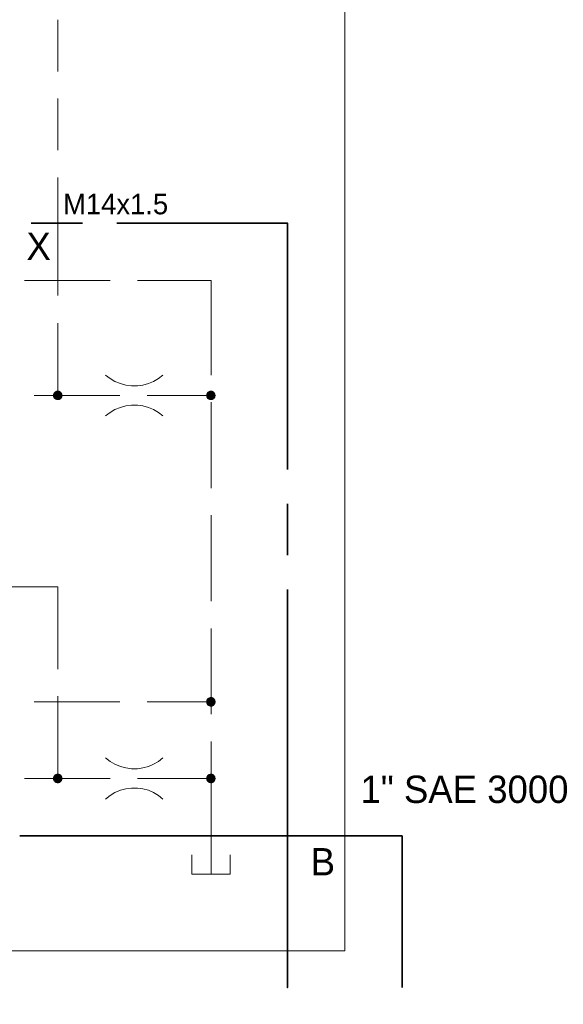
# Model space of a CAD drawing. Header units: millimetres. Extents: x 0 to 138, y 0 to 47.
# Tile 44 of 165: x 33.76 to 35.01, y 6.57 to 8.84. Entities that reach past the tile are written whole.
import ezdxf

# ---------------------------------------------------------------- set-up
doc = ezdxf.new("R2010")
doc.units = ezdxf.units.MM
for name, color, linetype in [('PDF_Geomertry', 7, 'Continuous'), ('PDF_Solid Fills', 7, 'Continuous'), ('PDF_Text', 7, 'Continuous')]:
    doc.layers.add(name, color=color, linetype=linetype)
doc.styles.add('PDF Arial', font='txt')

msp = doc.modelspace()

# ---------------------------------------------------------------- hatches: boundary and pattern name
at = {"layer": 'PDF_Solid Fills', "transparency": 33554559}
for points in [[(33.8465, 7.9729), (33.8354, 7.9762), (33.8363, 7.9771)], [(33.8465, 7.9729), (33.8354, 7.9762), (33.8363, 7.9771)], [(33.8465, 7.9729), (33.8354, 7.9743), (33.8354, 7.9762)], [(33.8465, 7.9729), (33.8354, 7.9743), (33.8354, 7.9762)], [(33.8465, 7.9729), (33.8354, 7.9729), (33.8354, 7.9743)], [(33.8465, 7.9729), (33.8354, 7.9729), (33.8354, 7.9743)], [(33.8465, 7.9729), (33.8354, 7.9715), (33.8354, 7.9729)], [(33.8465, 7.9729), (33.8354, 7.9701), (33.8354, 7.9715)], [(33.8465, 7.9729), (33.8363, 7.9688), (33.8354, 7.9701)], [(33.8465, 7.9729), (33.8354, 7.9715), (33.8354, 7.9729)], [(33.8465, 7.9729), (33.8354, 7.9701), (33.8354, 7.9715)], [(33.8465, 7.9729), (33.8363, 7.9688), (33.8354, 7.9701)], [(33.8465, 7.9729), (33.8363, 7.9771), (33.8368, 7.9785)], [(33.8465, 7.9729), (33.8363, 7.9771), (33.8368, 7.9785)], [(33.8465, 7.9729), (33.8368, 7.9674), (33.8363, 7.9688)], [(33.8465, 7.9729), (33.8368, 7.9674), (33.8363, 7.9688)], [(33.8465, 7.9729), (33.8368, 7.9785), (33.8376, 7.9799)], [(33.8465, 7.9729), (33.8368, 7.9785), (33.8376, 7.9799)], [(33.8465, 7.9729), (33.8376, 7.9665), (33.8368, 7.9674)], [(33.8465, 7.9729), (33.8376, 7.9665), (33.8368, 7.9674)], [(33.8465, 7.9729), (33.8376, 7.9799), (33.839, 7.9813)], [(33.8465, 7.9729), (33.8376, 7.9799), (33.839, 7.9813)], [(33.8465, 7.9729), (33.839, 7.9651), (33.8376, 7.9665)], [(33.8465, 7.9729), (33.839, 7.9651), (33.8376, 7.9665)], [(33.8465, 7.9729), (33.839, 7.9813), (33.8396, 7.9818)], [(33.8465, 7.9729), (33.839, 7.9813), (33.8396, 7.9818)], [(33.8465, 7.9729), (33.8396, 7.9646), (33.839, 7.9651)], [(33.8465, 7.9729), (33.8396, 7.9646), (33.839, 7.9651)], [(33.8465, 7.9729), (33.8396, 7.9818), (33.841, 7.9826)], [(33.8465, 7.9729), (33.8396, 7.9818), (33.841, 7.9826)], [(33.8465, 7.9729), (33.841, 7.9638), (33.8396, 7.9646)], [(33.8465, 7.9729), (33.841, 7.9638), (33.8396, 7.9646)], [(33.8465, 7.9729), (33.841, 7.9826), (33.8424, 7.9832)], [(33.8465, 7.9729), (33.841, 7.9826), (33.8424, 7.9832)], [(33.8465, 7.9729), (33.8424, 7.9632), (33.841, 7.9638)], [(33.8465, 7.9729), (33.8424, 7.9632), (33.841, 7.9638)], [(33.8465, 7.9729), (33.8424, 7.9832), (33.8438, 7.984)], [(33.8465, 7.9729), (33.8424, 7.9832), (33.8438, 7.984)], [(33.8465, 7.9729), (33.8438, 7.9624), (33.8424, 7.9632)], [(33.8465, 7.9729), (33.8438, 7.9624), (33.8424, 7.9632)], [(33.8465, 7.9729), (33.8438, 7.984), (33.8451, 7.984)], [(33.8465, 7.9729), (33.8438, 7.984), (33.8451, 7.984)], [(33.8465, 7.9729), (33.8451, 7.9624), (33.8438, 7.9624)], [(33.8465, 7.9729), (33.8451, 7.9624), (33.8438, 7.9624)], [(33.8465, 7.9729), (33.8451, 7.984), (33.8465, 7.984)], [(33.8465, 7.9729), (33.8451, 7.984), (33.8465, 7.984)], [(33.8465, 7.9729), (33.8465, 7.9624), (33.8451, 7.9624)], [(33.8465, 7.9729), (33.8465, 7.9624), (33.8451, 7.9624)], [(33.8465, 7.9729), (33.8493, 7.984), (33.8507, 7.9832)], [(33.8465, 7.9729), (33.8479, 7.984), (33.8493, 7.984)], [(33.8465, 7.9729), (33.8465, 7.984), (33.8479, 7.984)], [(33.8465, 7.9729), (33.8493, 7.984), (33.8507, 7.9832)], [(33.8465, 7.9729), (33.8479, 7.984), (33.8493, 7.984)], [(33.8465, 7.9729), (33.8465, 7.984), (33.8479, 7.984)], [(33.8465, 7.9729), (33.8507, 7.9832), (33.8521, 7.9826)], [(33.8465, 7.9729), (33.8507, 7.9832), (33.8521, 7.9826)], [(33.8465, 7.9729), (33.8521, 7.9826), (33.8529, 7.9818)], [(33.8465, 7.9729), (33.8521, 7.9826), (33.8529, 7.9818)], [(33.8465, 7.9729), (33.8529, 7.9818), (33.8543, 7.9813)], [(33.8465, 7.9729), (33.8529, 7.9818), (33.8543, 7.9813)], [(33.8465, 7.9729), (33.8543, 7.9813), (33.8549, 7.9799)], [(33.8465, 7.9729), (33.8543, 7.9813), (33.8549, 7.9799)], [(33.8465, 7.9729), (33.8549, 7.9799), (33.8557, 7.9785)], [(33.8465, 7.9729), (33.8549, 7.9799), (33.8557, 7.9785)], [(33.8465, 7.9729), (33.8557, 7.9785), (33.8563, 7.9771)], [(33.8465, 7.9729), (33.8557, 7.9785), (33.8563, 7.9771)], [(33.8465, 7.9729), (33.8563, 7.9771), (33.8571, 7.9762)], [(33.8465, 7.9729), (33.8563, 7.9771), (33.8571, 7.9762)], [(33.8465, 7.9729), (33.8571, 7.9762), (33.8571, 7.9743)], [(33.8465, 7.9729), (33.8571, 7.9762), (33.8571, 7.9743)], [(33.8465, 7.9729), (33.8571, 7.9743), (33.8576, 7.9729)], [(33.8465, 7.9729), (33.8571, 7.9743), (33.8576, 7.9729)], [(33.8465, 7.9729), (33.8479, 7.9624), (33.8465, 7.9624)], [(33.8465, 7.9729), (33.8493, 7.9624), (33.8479, 7.9624)], [(33.8465, 7.9729), (33.8507, 7.9632), (33.8493, 7.9624)], [(33.8465, 7.9729), (33.8521, 7.9638), (33.8507, 7.9632)], [(33.8465, 7.9729), (33.8529, 7.9646), (33.8521, 7.9638)], [(33.8465, 7.9729), (33.8543, 7.9651), (33.8529, 7.9646)], [(33.8465, 7.9729), (33.8549, 7.9665), (33.8543, 7.9651)], [(33.8465, 7.9729), (33.8557, 7.9674), (33.8549, 7.9665)], [(33.8465, 7.9729), (33.8563, 7.9688), (33.8557, 7.9674)], [(33.8465, 7.9729), (33.8571, 7.9701), (33.8563, 7.9688)], [(33.8465, 7.9729), (33.8571, 7.9715), (33.8571, 7.9701)], [(33.8465, 7.9729), (33.8576, 7.9729), (33.8571, 7.9715)], [(33.8465, 7.9729), (33.8479, 7.9624), (33.8465, 7.9624)], [(33.8465, 7.9729), (33.8493, 7.9624), (33.8479, 7.9624)], [(33.8465, 7.9729), (33.8507, 7.9632), (33.8493, 7.9624)], [(33.8465, 7.9729), (33.8521, 7.9638), (33.8507, 7.9632)], [(33.8465, 7.9729), (33.8529, 7.9646), (33.8521, 7.9638)], [(33.8465, 7.9729), (33.8543, 7.9651), (33.8529, 7.9646)], [(33.8465, 7.9729), (33.8549, 7.9665), (33.8543, 7.9651)], [(33.8465, 7.9729), (33.8557, 7.9674), (33.8549, 7.9665)], [(33.8465, 7.9729), (33.8563, 7.9688), (33.8557, 7.9674)], [(33.8465, 7.9729), (33.8571, 7.9701), (33.8563, 7.9688)], [(33.8465, 7.9729), (33.8571, 7.9715), (33.8571, 7.9701)], [(33.8465, 7.9729), (33.8576, 7.9729), (33.8571, 7.9715)], [(34.1987, 7.9729), (34.1876, 7.9762), (34.1882, 7.9771)], [(34.1987, 7.9729), (34.1876, 7.9762), (34.1882, 7.9771)], [(34.1987, 7.9729), (34.1876, 7.9743), (34.1876, 7.9762)], [(34.1987, 7.9729), (34.1876, 7.9743), (34.1876, 7.9762)], [(34.1987, 7.9729), (34.1876, 7.9729), (34.1876, 7.9743)], [(34.1987, 7.9729), (34.1876, 7.9729), (34.1876, 7.9743)], [(34.1987, 7.9729), (34.1876, 7.9715), (34.1876, 7.9729)], [(34.1987, 7.9729), (34.1876, 7.9701), (34.1876, 7.9715)], [(34.1987, 7.9729), (34.1882, 7.9688), (34.1876, 7.9701)], [(34.1987, 7.9729), (34.1876, 7.9715), (34.1876, 7.9729)], [(34.1987, 7.9729), (34.1876, 7.9701), (34.1876, 7.9715)], [(34.1987, 7.9729), (34.1882, 7.9688), (34.1876, 7.9701)], [(34.1987, 7.9729), (34.1882, 7.9771), (34.189, 7.9785)], [(34.1987, 7.9729), (34.1882, 7.9771), (34.189, 7.9785)], [(34.1987, 7.9729), (34.189, 7.9674), (34.1882, 7.9688)], [(34.1987, 7.9729), (34.189, 7.9674), (34.1882, 7.9688)], [(34.1987, 7.9729), (34.189, 7.9785), (34.1896, 7.9799)], [(34.1987, 7.9729), (34.189, 7.9785), (34.1896, 7.9799)], [(34.1987, 7.9729), (34.1896, 7.9665), (34.189, 7.9674)], [(34.1987, 7.9729), (34.1896, 7.9665), (34.189, 7.9674)], [(34.1987, 7.9729), (34.1896, 7.9799), (34.1904, 7.9813)], [(34.1987, 7.9729), (34.1896, 7.9799), (34.1904, 7.9813)], [(34.1987, 7.9729), (34.1904, 7.9651), (34.1896, 7.9665)], [(34.1987, 7.9729), (34.1904, 7.9651), (34.1896, 7.9665)], [(34.1987, 7.9729), (34.1904, 7.9813), (34.1918, 7.9818)], [(34.1987, 7.9729), (34.1904, 7.9813), (34.1918, 7.9818)], [(34.1987, 7.9729), (34.1918, 7.9646), (34.1904, 7.9651)], [(34.1987, 7.9729), (34.1918, 7.9646), (34.1904, 7.9651)], [(34.1987, 7.9729), (34.1918, 7.9818), (34.1932, 7.9826)], [(34.1987, 7.9729), (34.1918, 7.9818), (34.1932, 7.9826)], [(34.1987, 7.9729), (34.1932, 7.9638), (34.1918, 7.9646)], [(34.1987, 7.9729), (34.1932, 7.9638), (34.1918, 7.9646)], [(34.1987, 7.9729), (34.1932, 7.9826), (34.1946, 7.9832)], [(34.1987, 7.9729), (34.1932, 7.9826), (34.1946, 7.9832)], [(34.1987, 7.9729), (34.1946, 7.9632), (34.1932, 7.9638)], [(34.1987, 7.9729), (34.1946, 7.9632), (34.1932, 7.9638)], [(34.1987, 7.9729), (34.1946, 7.9832), (34.196, 7.984)], [(34.1987, 7.9729), (34.1946, 7.9832), (34.196, 7.984)], [(34.1987, 7.9729), (34.196, 7.9624), (34.1946, 7.9632)], [(34.1987, 7.9729), (34.196, 7.9624), (34.1946, 7.9632)], [(34.1987, 7.9729), (34.196, 7.984), (34.1974, 7.984)], [(34.1987, 7.9729), (34.196, 7.984), (34.1974, 7.984)], [(34.1987, 7.9729), (34.1974, 7.9624), (34.196, 7.9624)], [(34.1987, 7.9729), (34.1974, 7.9624), (34.196, 7.9624)], [(34.1987, 7.9729), (34.1974, 7.984), (34.1987, 7.984)], [(34.1987, 7.9729), (34.1974, 7.984), (34.1987, 7.984)], [(34.1987, 7.9729), (34.1987, 7.9624), (34.1974, 7.9624)], [(34.1987, 7.9729), (34.1987, 7.9624), (34.1974, 7.9624)], [(34.1987, 7.9729), (34.2015, 7.984), (34.2029, 7.9832)], [(34.1987, 7.9729), (34.2001, 7.984), (34.2015, 7.984)], [(34.1987, 7.9729), (34.1987, 7.984), (34.2001, 7.984)], [(34.1987, 7.9729), (34.2015, 7.984), (34.2029, 7.9832)], [(34.1987, 7.9729), (34.2001, 7.984), (34.2015, 7.984)], [(34.1987, 7.9729), (34.1987, 7.984), (34.2001, 7.984)], [(34.1987, 7.9729), (34.2029, 7.9832), (34.2043, 7.9826)], [(34.1987, 7.9729), (34.2029, 7.9832), (34.2043, 7.9826)], [(34.1987, 7.9729), (34.2043, 7.9826), (34.2049, 7.9818)], [(34.1987, 7.9729), (34.2043, 7.9826), (34.2049, 7.9818)], [(34.1987, 7.9729), (34.2049, 7.9818), (34.2063, 7.9813)], [(34.1987, 7.9729), (34.2049, 7.9818), (34.2063, 7.9813)], [(34.1987, 7.9729), (34.2063, 7.9813), (34.2071, 7.9799)], [(34.1987, 7.9729), (34.2063, 7.9813), (34.2071, 7.9799)], [(34.1987, 7.9729), (34.2071, 7.9799), (34.2076, 7.9785)], [(34.1987, 7.9729), (34.2071, 7.9799), (34.2076, 7.9785)], [(34.1987, 7.9729), (34.2076, 7.9785), (34.2085, 7.9771)], [(34.1987, 7.9729), (34.2076, 7.9785), (34.2085, 7.9771)], [(34.1987, 7.9729), (34.2085, 7.9771), (34.209, 7.9762)], [(34.1987, 7.9729), (34.2085, 7.9771), (34.209, 7.9762)], [(34.1987, 7.9729), (34.209, 7.9762), (34.209, 7.9743)], [(34.1987, 7.9729), (34.209, 7.9762), (34.209, 7.9743)], [(34.1987, 7.9729), (34.209, 7.9743), (34.2099, 7.9729)], [(34.1987, 7.9729), (34.209, 7.9743), (34.2099, 7.9729)], [(34.1987, 7.9729), (34.2001, 7.9624), (34.1987, 7.9624)], [(34.1987, 7.9729), (34.2015, 7.9624), (34.2001, 7.9624)], [(34.1987, 7.9729), (34.2029, 7.9632), (34.2015, 7.9624)], [(34.1987, 7.9729), (34.2043, 7.9638), (34.2029, 7.9632)], [(34.1987, 7.9729), (34.2049, 7.9646), (34.2043, 7.9638)], [(34.1987, 7.9729), (34.2063, 7.9651), (34.2049, 7.9646)], [(34.1987, 7.9729), (34.2071, 7.9665), (34.2063, 7.9651)], [(34.1987, 7.9729), (34.2076, 7.9674), (34.2071, 7.9665)], [(34.1987, 7.9729), (34.2085, 7.9688), (34.2076, 7.9674)], [(34.1987, 7.9729), (34.209, 7.9701), (34.2085, 7.9688)], [(34.1987, 7.9729), (34.209, 7.9715), (34.209, 7.9701)], [(34.1987, 7.9729), (34.2099, 7.9729), (34.209, 7.9715)], [(34.1987, 7.9729), (34.2001, 7.9624), (34.1987, 7.9624)], [(34.1987, 7.9729), (34.2015, 7.9624), (34.2001, 7.9624)], [(34.1987, 7.9729), (34.2029, 7.9632), (34.2015, 7.9624)], [(34.1987, 7.9729), (34.2043, 7.9638), (34.2029, 7.9632)], [(34.1987, 7.9729), (34.2049, 7.9646), (34.2043, 7.9638)], [(34.1987, 7.9729), (34.2063, 7.9651), (34.2049, 7.9646)], [(34.1987, 7.9729), (34.2071, 7.9665), (34.2063, 7.9651)], [(34.1987, 7.9729), (34.2076, 7.9674), (34.2071, 7.9665)], [(34.1987, 7.9729), (34.2085, 7.9688), (34.2076, 7.9674)], [(34.1987, 7.9729), (34.209, 7.9701), (34.2085, 7.9688)], [(34.1987, 7.9729), (34.209, 7.9715), (34.209, 7.9701)], [(34.1987, 7.9729), (34.2099, 7.9729), (34.209, 7.9715)], [(34.1987, 7.2693), (34.1876, 7.2721), (34.1882, 7.2735)], [(34.1987, 7.2693), (34.1876, 7.2721), (34.1882, 7.2735)], [(34.1987, 7.2693), (34.1876, 7.2707), (34.1876, 7.2721)], [(34.1987, 7.2693), (34.1876, 7.2707), (34.1876, 7.2721)], [(34.1987, 7.2693), (34.1876, 7.2693), (34.1876, 7.2707)], [(34.1987, 7.2693), (34.1876, 7.2693), (34.1876, 7.2707)], [(34.1987, 7.2693), (34.1876, 7.2674), (34.1876, 7.2693)], [(34.1987, 7.2693), (34.1876, 7.266), (34.1876, 7.2674)], [(34.1987, 7.2693), (34.1882, 7.2646), (34.1876, 7.266)], [(34.1987, 7.2693), (34.1876, 7.2674), (34.1876, 7.2693)], [(34.1987, 7.2693), (34.1876, 7.266), (34.1876, 7.2674)], [(34.1987, 7.2693), (34.1882, 7.2646), (34.1876, 7.266)], [(34.1987, 7.2693), (34.1882, 7.2735), (34.189, 7.2743)], [(34.1987, 7.2693), (34.1882, 7.2735), (34.189, 7.2743)], [(34.1987, 7.2693), (34.189, 7.2638), (34.1882, 7.2646)], [(34.1987, 7.2693), (34.189, 7.2638), (34.1882, 7.2646)], [(34.1987, 7.2693), (34.189, 7.2743), (34.1896, 7.2757)], [(34.1987, 7.2693), (34.189, 7.2743), (34.1896, 7.2757)], [(34.1987, 7.2693), (34.1896, 7.2624), (34.189, 7.2638)], [(34.1987, 7.2693), (34.1896, 7.2624), (34.189, 7.2638)], [(34.1987, 7.2693), (34.1896, 7.2757), (34.1904, 7.2771)], [(34.1987, 7.2693), (34.1896, 7.2757), (34.1904, 7.2771)], [(34.1987, 7.2693), (34.1904, 7.261), (34.1896, 7.2624)], [(34.1987, 7.2693), (34.1904, 7.261), (34.1896, 7.2624)], [(34.1987, 7.2693), (34.1904, 7.2771), (34.1918, 7.2776)], [(34.1987, 7.2693), (34.1904, 7.2771), (34.1918, 7.2776)], [(34.1987, 7.2693), (34.1918, 7.2604), (34.1904, 7.261)], [(34.1987, 7.2693), (34.1918, 7.2604), (34.1904, 7.261)], [(34.1987, 7.2693), (34.1918, 7.2776), (34.1932, 7.2785)], [(34.1987, 7.2693), (34.1918, 7.2776), (34.1932, 7.2785)], [(34.1987, 7.2693), (34.1932, 7.2596), (34.1918, 7.2604)], [(34.1987, 7.2693), (34.1932, 7.2596), (34.1918, 7.2604)], [(34.1987, 7.2693), (34.1932, 7.2785), (34.1946, 7.279)], [(34.1987, 7.2693), (34.1932, 7.2785), (34.1946, 7.279)], [(34.1987, 7.2693), (34.1946, 7.259), (34.1932, 7.2596)], [(34.1987, 7.2693), (34.1946, 7.259), (34.1932, 7.2596)], [(34.1987, 7.2693), (34.1946, 7.279), (34.196, 7.2799)], [(34.1987, 7.2693), (34.1946, 7.279), (34.196, 7.2799)], [(34.1987, 7.2693), (34.196, 7.2582), (34.1946, 7.259)], [(34.1987, 7.2693), (34.196, 7.2582), (34.1946, 7.259)], [(34.1987, 7.2693), (34.196, 7.2799), (34.1974, 7.2799)], [(34.1987, 7.2693), (34.196, 7.2799), (34.1974, 7.2799)], [(34.1987, 7.2693), (34.1974, 7.2582), (34.196, 7.2582)], [(34.1987, 7.2693), (34.1974, 7.2582), (34.196, 7.2582)], [(34.1987, 7.2693), (34.1974, 7.2799), (34.1987, 7.2799)], [(34.1987, 7.2693), (34.1974, 7.2799), (34.1987, 7.2799)], [(34.1987, 7.2693), (34.1987, 7.2582), (34.1974, 7.2582)], [(34.1987, 7.2693), (34.1987, 7.2582), (34.1974, 7.2582)], [(34.1987, 7.2693), (34.2015, 7.2799), (34.2029, 7.279)], [(34.1987, 7.2693), (34.2001, 7.2799), (34.2015, 7.2799)], [(34.1987, 7.2693), (34.1987, 7.2799), (34.2001, 7.2799)], [(34.1987, 7.2693), (34.2015, 7.2799), (34.2029, 7.279)], [(34.1987, 7.2693), (34.2001, 7.2799), (34.2015, 7.2799)], [(34.1987, 7.2693), (34.1987, 7.2799), (34.2001, 7.2799)], [(34.1987, 7.2693), (34.2029, 7.279), (34.2043, 7.2785)], [(34.1987, 7.2693), (34.2029, 7.279), (34.2043, 7.2785)], [(34.1987, 7.2693), (34.2043, 7.2785), (34.2049, 7.2776)], [(34.1987, 7.2693), (34.2043, 7.2785), (34.2049, 7.2776)], [(34.1987, 7.2693), (34.2049, 7.2776), (34.2063, 7.2771)], [(34.1987, 7.2693), (34.2049, 7.2776), (34.2063, 7.2771)], [(34.1987, 7.2693), (34.2063, 7.2771), (34.2071, 7.2757)], [(34.1987, 7.2693), (34.2063, 7.2771), (34.2071, 7.2757)], [(34.1987, 7.2693), (34.2071, 7.2757), (34.2076, 7.2743)], [(34.1987, 7.2693), (34.2071, 7.2757), (34.2076, 7.2743)], [(34.1987, 7.2693), (34.2076, 7.2743), (34.2085, 7.2735)], [(34.1987, 7.2693), (34.2076, 7.2743), (34.2085, 7.2735)], [(34.1987, 7.2693), (34.2085, 7.2735), (34.209, 7.2721)], [(34.1987, 7.2693), (34.2085, 7.2735), (34.209, 7.2721)], [(34.1987, 7.2693), (34.209, 7.2721), (34.209, 7.2707)], [(34.1987, 7.2693), (34.209, 7.2721), (34.209, 7.2707)], [(34.1987, 7.2693), (34.209, 7.2707), (34.2099, 7.2693)], [(34.1987, 7.2693), (34.209, 7.2707), (34.2099, 7.2693)], [(34.1987, 7.2693), (34.2001, 7.2582), (34.1987, 7.2582)], [(34.1987, 7.2693), (34.2015, 7.2582), (34.2001, 7.2582)], [(34.1987, 7.2693), (34.2029, 7.259), (34.2015, 7.2582)], [(34.1987, 7.2693), (34.2043, 7.2596), (34.2029, 7.259)], [(34.1987, 7.2693), (34.2049, 7.2604), (34.2043, 7.2596)], [(34.1987, 7.2693), (34.2063, 7.261), (34.2049, 7.2604)], [(34.1987, 7.2693), (34.2071, 7.2624), (34.2063, 7.261)], [(34.1987, 7.2693), (34.2076, 7.2638), (34.2071, 7.2624)], [(34.1987, 7.2693), (34.2085, 7.2646), (34.2076, 7.2638)], [(34.1987, 7.2693), (34.209, 7.266), (34.2085, 7.2646)], [(34.1987, 7.2693), (34.209, 7.2674), (34.209, 7.266)], [(34.1987, 7.2693), (34.2099, 7.2693), (34.209, 7.2674)], [(34.1987, 7.2693), (34.2001, 7.2582), (34.1987, 7.2582)], [(34.1987, 7.2693), (34.2015, 7.2582), (34.2001, 7.2582)], [(34.1987, 7.2693), (34.2029, 7.259), (34.2015, 7.2582)], [(34.1987, 7.2693), (34.2043, 7.2596), (34.2029, 7.259)], [(34.1987, 7.2693), (34.2049, 7.2604), (34.2043, 7.2596)], [(34.1987, 7.2693), (34.2063, 7.261), (34.2049, 7.2604)], [(34.1987, 7.2693), (34.2071, 7.2624), (34.2063, 7.261)], [(34.1987, 7.2693), (34.2076, 7.2638), (34.2071, 7.2624)], [(34.1987, 7.2693), (34.2085, 7.2646), (34.2076, 7.2638)], [(34.1987, 7.2693), (34.209, 7.266), (34.2085, 7.2646)], [(34.1987, 7.2693), (34.209, 7.2674), (34.209, 7.266)], [(34.1987, 7.2693), (34.2099, 7.2693), (34.209, 7.2674)], [(33.8465, 7.0929), (33.8354, 7.0957), (33.8363, 7.0971)], [(33.8465, 7.0929), (33.8354, 7.0943), (33.8354, 7.0957)], [(33.8465, 7.0929), (33.8354, 7.0929), (33.8354, 7.0943)], [(33.8465, 7.0929), (33.8354, 7.0915), (33.8354, 7.0929)], [(33.8465, 7.0929), (33.8354, 7.0901), (33.8354, 7.0915)], [(33.8465, 7.0929), (33.8363, 7.0888), (33.8354, 7.0901)], [(33.8465, 7.0929), (33.8363, 7.0971), (33.8368, 7.0985)], [(33.8465, 7.0929), (33.8368, 7.0874), (33.8363, 7.0888)], [(33.8465, 7.0929), (33.8368, 7.0985), (33.8376, 7.0999)], [(33.8465, 7.0929), (33.8376, 7.086), (33.8368, 7.0874)], [(33.8465, 7.0929), (33.8376, 7.0999), (33.839, 7.1007)], [(33.8465, 7.0929), (33.839, 7.0854), (33.8376, 7.086)], [(33.8465, 7.0929), (33.839, 7.1007), (33.8396, 7.1021)], [(33.8465, 7.0929), (33.8396, 7.084), (33.839, 7.0854)], [(33.8465, 7.0929), (33.8396, 7.1021), (33.841, 7.1026)], [(33.8465, 7.0929), (33.841, 7.0832), (33.8396, 7.084)], [(33.8465, 7.0929), (33.841, 7.1026), (33.8424, 7.1035)], [(33.8465, 7.0929), (33.8424, 7.0826), (33.841, 7.0832)], [(33.8465, 7.0929), (33.8424, 7.1035), (33.8438, 7.1035)], [(33.8465, 7.0929), (33.8438, 7.0826), (33.8424, 7.0826)], [(33.8465, 7.0929), (33.8438, 7.1035), (33.8451, 7.104)], [(33.8465, 7.0929), (33.8451, 7.0818), (33.8438, 7.0826)], [(33.8465, 7.0929), (33.8451, 7.104), (33.8465, 7.104)], [(33.8465, 7.0929), (33.8465, 7.0818), (33.8451, 7.0818)], [(33.8465, 7.0929), (33.8479, 7.104), (33.8493, 7.1035)], [(33.8465, 7.0929), (33.8465, 7.104), (33.8479, 7.104)], [(33.8465, 7.0929), (33.8507, 7.1035), (33.8521, 7.1026)], [(33.8465, 7.0929), (33.8493, 7.1035), (33.8507, 7.1035)], [(33.8465, 7.0929), (33.8521, 7.1026), (33.8529, 7.1021)], [(33.8465, 7.0929), (33.8529, 7.1021), (33.8543, 7.1007)], [(33.8465, 7.0929), (33.8543, 7.1007), (33.8549, 7.0999)], [(33.8465, 7.0929), (33.8549, 7.0999), (33.8557, 7.0985)], [(33.8465, 7.0929), (33.8557, 7.0985), (33.8563, 7.0971)], [(33.8465, 7.0929), (33.8563, 7.0971), (33.8571, 7.0957)], [(33.8465, 7.0929), (33.8571, 7.0957), (33.8571, 7.0943)], [(33.8465, 7.0929), (33.8571, 7.0943), (33.8576, 7.0929)], [(33.8465, 7.0929), (33.8479, 7.0818), (33.8465, 7.0818)], [(33.8465, 7.0929), (33.8493, 7.0826), (33.8479, 7.0818)], [(33.8465, 7.0929), (33.8507, 7.0826), (33.8493, 7.0826)], [(33.8465, 7.0929), (33.8521, 7.0832), (33.8507, 7.0826)], [(33.8465, 7.0929), (33.8529, 7.084), (33.8521, 7.0832)], [(33.8465, 7.0929), (33.8543, 7.0854), (33.8529, 7.084)], [(33.8465, 7.0929), (33.8549, 7.086), (33.8543, 7.0854)], [(33.8465, 7.0929), (33.8557, 7.0874), (33.8549, 7.086)], [(33.8465, 7.0929), (33.8563, 7.0888), (33.8557, 7.0874)], [(33.8465, 7.0929), (33.8571, 7.0901), (33.8563, 7.0888)], [(33.8465, 7.0929), (33.8571, 7.0915), (33.8571, 7.0901)], [(33.8465, 7.0929), (33.8576, 7.0929), (33.8571, 7.0915)], [(34.1987, 7.0929), (34.1876, 7.0957), (34.1882, 7.0971)], [(34.1987, 7.0929), (34.1876, 7.0943), (34.1876, 7.0957)], [(34.1987, 7.0929), (34.1876, 7.0929), (34.1876, 7.0943)], [(34.1987, 7.0929), (34.1876, 7.0915), (34.1876, 7.0929)], [(34.1987, 7.0929), (34.1876, 7.0901), (34.1876, 7.0915)], [(34.1987, 7.0929), (34.1882, 7.0888), (34.1876, 7.0901)], [(34.1987, 7.0929), (34.1882, 7.0971), (34.189, 7.0985)], [(34.1987, 7.0929), (34.189, 7.0874), (34.1882, 7.0888)], [(34.1987, 7.0929), (34.189, 7.0985), (34.1896, 7.0999)], [(34.1987, 7.0929), (34.1896, 7.086), (34.189, 7.0874)], [(34.1987, 7.0929), (34.1896, 7.0999), (34.1904, 7.1007)], [(34.1987, 7.0929), (34.1904, 7.0854), (34.1896, 7.086)], [(34.1987, 7.0929), (34.1904, 7.1007), (34.1918, 7.1021)], [(34.1987, 7.0929), (34.1918, 7.084), (34.1904, 7.0854)], [(34.1987, 7.0929), (34.1918, 7.1021), (34.1932, 7.1026)], [(34.1987, 7.0929), (34.1932, 7.0832), (34.1918, 7.084)], [(34.1987, 7.0929), (34.1932, 7.1026), (34.1946, 7.1035)], [(34.1987, 7.0929), (34.1946, 7.0826), (34.1932, 7.0832)], [(34.1987, 7.0929), (34.1946, 7.1035), (34.196, 7.1035)], [(34.1987, 7.0929), (34.196, 7.0826), (34.1946, 7.0826)], [(34.1987, 7.0929), (34.196, 7.1035), (34.1974, 7.104)], [(34.1987, 7.0929), (34.1974, 7.0818), (34.196, 7.0826)], [(34.1987, 7.0929), (34.1974, 7.104), (34.1987, 7.104)], [(34.1987, 7.0929), (34.1987, 7.0818), (34.1974, 7.0818)], [(34.1987, 7.0929), (34.2001, 7.104), (34.2015, 7.1035)], [(34.1987, 7.0929), (34.1987, 7.104), (34.2001, 7.104)], [(34.1987, 7.0929), (34.2029, 7.1035), (34.2043, 7.1026)], [(34.1987, 7.0929), (34.2015, 7.1035), (34.2029, 7.1035)], [(34.1987, 7.0929), (34.2043, 7.1026), (34.2049, 7.1021)], [(34.1987, 7.0929), (34.2049, 7.1021), (34.2063, 7.1007)], [(34.1987, 7.0929), (34.2063, 7.1007), (34.2071, 7.0999)], [(34.1987, 7.0929), (34.2071, 7.0999), (34.2076, 7.0985)], [(34.1987, 7.0929), (34.2076, 7.0985), (34.2085, 7.0971)], [(34.1987, 7.0929), (34.2085, 7.0971), (34.209, 7.0957)], [(34.1987, 7.0929), (34.209, 7.0957), (34.209, 7.0943)], [(34.1987, 7.0929), (34.209, 7.0943), (34.2099, 7.0929)], [(34.1987, 7.0929), (34.2001, 7.0818), (34.1987, 7.0818)], [(34.1987, 7.0929), (34.2015, 7.0826), (34.2001, 7.0818)], [(34.1987, 7.0929), (34.2029, 7.0826), (34.2015, 7.0826)], [(34.1987, 7.0929), (34.2043, 7.0832), (34.2029, 7.0826)], [(34.1987, 7.0929), (34.2049, 7.084), (34.2043, 7.0832)], [(34.1987, 7.0929), (34.2063, 7.0854), (34.2049, 7.084)], [(34.1987, 7.0929), (34.2071, 7.086), (34.2063, 7.0854)], [(34.1987, 7.0929), (34.2076, 7.0874), (34.2071, 7.086)], [(34.1987, 7.0929), (34.2085, 7.0888), (34.2076, 7.0874)], [(34.1987, 7.0929), (34.209, 7.0901), (34.2085, 7.0888)], [(34.1987, 7.0929), (34.209, 7.0915), (34.209, 7.0901)], [(34.1987, 7.0929), (34.2099, 7.0929), (34.209, 7.0915)]]:
    msp.add_hatch(color=256, dxfattribs=at).paths.add_polyline_path(points)

# ---------------------------------------------------------------- linework, layer by layer
at = {"layer": 'PDF_Geomertry', "lineweight": 15}
for points in [[(32.966, 9.4063), (32.966, 9.0354), (34.5063, 9.0354), (34.5063, 6.961), (34.5063, 6.6971), (34.3743, 6.6971), (32.834, 6.6971), (32.3063, 6.6971), (32.2618, 6.6971), (32.2618, 6.2568), (32.2618, 6.1688)], [(33.8465, 8.7179), (33.8465, 8.836)], [(33.8465, 8.5368), (33.8465, 8.6554)], [(33.8465, 8.2026), (33.8465, 8.3693), (33.8465, 8.4743)], [(33.9668, 8.2374), (33.7701, 8.2374)], [(34.1987, 8.0201), (34.1987, 8.2374), (34.0299, 8.2374)], [(33.8465, 8.1396), (33.8465, 7.9729)], [(33.9563, 8.0201), (33.9668, 8.0124), (33.9779, 8.0054), (33.9904, 8.0007), (34.0029, 7.9971), (34.016, 7.9951), (34.0293, 7.9951), (34.0418, 7.9971), (34.0549, 8.0007), (34.0668, 8.0054), (34.0779, 8.0124), (34.0882, 8.0201)], [(33.7918, 7.9729), (33.989, 7.9729)], [(34.0521, 7.9729), (34.1987, 7.9729)], [(34.0882, 7.9263), (34.0779, 7.934), (34.0668, 7.941), (34.0549, 7.9457), (34.0418, 7.9493), (34.0293, 7.9507), (34.016, 7.9507), (34.0029, 7.9493), (33.9904, 7.9457), (33.9779, 7.941), (33.9668, 7.934), (33.9563, 7.9263)], [(34.1987, 7.9576), (34.1987, 7.7604)], [(34.1987, 7.6979), (34.1987, 7.5007)], [(33.8465, 7.3443), (33.8465, 7.5332), (33.7237, 7.5332)], [(34.1987, 7.4374), (34.1987, 7.241)], [(33.7918, 7.2693), (33.989, 7.2693)], [(33.8465, 7.2818), (33.8465, 7.0929)], [(34.0521, 7.2693), (34.1987, 7.2693)], [(34.1987, 7.1776), (34.1987, 6.961), (34.1987, 6.8729)], [(33.9563, 7.1401), (33.9668, 7.1318), (33.9779, 7.1257), (33.9904, 7.1201), (34.0029, 7.1174), (34.016, 7.1151), (34.0293, 7.1151), (34.0418, 7.1174), (34.0549, 7.1201), (34.0668, 7.1257), (34.0779, 7.1318), (34.0882, 7.1401)], [(34.0882, 7.0457), (34.0779, 7.054), (34.0668, 7.0604), (34.0549, 7.066), (34.0418, 7.0693), (34.0293, 7.0707), (34.016, 7.0707), (34.0029, 7.0693), (33.9904, 7.066), (33.9779, 7.0604), (33.9668, 7.054), (33.9563, 7.0457)], [(34.1543, 6.9174), (34.1543, 6.8729), (34.2424, 6.8729), (34.2424, 6.9174)]]:
    msp.add_lwpolyline(points, dxfattribs=at)
at = {"layer": 'PDF_Geomertry', "lineweight": 35}
for points in [[(33.9029, 8.3693), (33.7849, 8.3693)], [(34.3743, 7.8026), (34.3743, 8.3693), (33.9821, 8.3693)], [(34.3743, 7.6063), (34.3743, 7.7243)], [(33.9821, 6.961), (34.3743, 6.961), (34.3743, 7.5271)], [(33.759, 6.961), (34.3743, 6.961), (34.3743, 6.6124), (34.3743, 6.961), (34.6382, 6.961), (34.6382, 6.6124)], [(33.7849, 6.961), (33.9029, 6.961)]]:
    msp.add_lwpolyline(points, dxfattribs=at)
at = {"layer": 'PDF_Geomertry', "lineweight": 0}
for points in [[(33.841, 7.9729), (33.841, 7.9721), (33.841, 7.9715), (33.841, 7.9707), (33.8418, 7.9701), (33.8424, 7.9693), (33.8432, 7.9688), (33.8438, 7.9688), (33.8446, 7.9679), (33.8451, 7.9679), (33.846, 7.9679), (33.8465, 7.9674), (33.8474, 7.9679), (33.8479, 7.9679), (33.8487, 7.9679), (33.8493, 7.9688), (33.8501, 7.9688), (33.8501, 7.9693), (33.8507, 7.9701), (33.8515, 7.9701), (33.8515, 7.9707), (33.8515, 7.9715), (33.8521, 7.9721), (33.8521, 7.9729), (33.8521, 7.9735), (33.8515, 7.9743), (33.8515, 7.9749), (33.8515, 7.9757), (33.8507, 7.9762), (33.8501, 7.9771), (33.8501, 7.9776), (33.8493, 7.9776), (33.8487, 7.9785), (33.8479, 7.9785), (33.8474, 7.9785), (33.8465, 7.9785), (33.846, 7.9785), (33.8451, 7.9785), (33.8446, 7.9785), (33.8438, 7.9776), (33.8432, 7.9776), (33.8424, 7.9771), (33.8418, 7.9762), (33.8418, 7.9757), (33.841, 7.9749), (33.841, 7.9743), (33.841, 7.9735), (33.841, 7.9729)], [(33.841, 7.9729), (33.841, 7.9721), (33.841, 7.9715), (33.841, 7.9707), (33.8418, 7.9701), (33.8424, 7.9693), (33.8432, 7.9688), (33.8438, 7.9688), (33.8446, 7.9679), (33.8451, 7.9679), (33.846, 7.9679), (33.8465, 7.9674), (33.8474, 7.9679), (33.8479, 7.9679), (33.8487, 7.9679), (33.8493, 7.9688), (33.8501, 7.9688), (33.8501, 7.9693), (33.8507, 7.9701), (33.8515, 7.9701), (33.8515, 7.9707), (33.8515, 7.9715), (33.8521, 7.9721), (33.8521, 7.9729), (33.8521, 7.9735), (33.8515, 7.9743), (33.8515, 7.9749), (33.8515, 7.9757), (33.8507, 7.9762), (33.8501, 7.9771), (33.8501, 7.9776), (33.8493, 7.9776), (33.8487, 7.9785), (33.8479, 7.9785), (33.8474, 7.9785), (33.8465, 7.9785), (33.846, 7.9785), (33.8451, 7.9785), (33.8446, 7.9785), (33.8438, 7.9776), (33.8432, 7.9776), (33.8424, 7.9771), (33.8418, 7.9762), (33.8418, 7.9757), (33.841, 7.9749), (33.841, 7.9743), (33.841, 7.9735), (33.841, 7.9729)], [(34.1932, 7.9729), (34.1932, 7.9721), (34.1932, 7.9715), (34.1932, 7.9707), (34.1938, 7.9701), (34.1946, 7.9693), (34.1951, 7.9688), (34.196, 7.9688), (34.1965, 7.9679), (34.1974, 7.9679), (34.1979, 7.9679), (34.1987, 7.9674), (34.1993, 7.9679), (34.2001, 7.9679), (34.2007, 7.9679), (34.2015, 7.9688), (34.2021, 7.9693), (34.2029, 7.9701), (34.2035, 7.9701), (34.2035, 7.9707), (34.2035, 7.9715), (34.2043, 7.9721), (34.2043, 7.9729), (34.2043, 7.9735), (34.2035, 7.9743), (34.2035, 7.9749), (34.2035, 7.9757), (34.2029, 7.9762), (34.2021, 7.9771), (34.2015, 7.9776), (34.2007, 7.9785), (34.2001, 7.9785), (34.1993, 7.9785), (34.1987, 7.9785), (34.1979, 7.9785), (34.1974, 7.9785), (34.1965, 7.9785), (34.196, 7.9776), (34.1951, 7.9776), (34.1946, 7.9771), (34.1938, 7.9762), (34.1938, 7.9757), (34.1932, 7.9749), (34.1932, 7.9743), (34.1932, 7.9735), (34.1932, 7.9729)], [(34.1932, 7.9729), (34.1932, 7.9721), (34.1932, 7.9715), (34.1932, 7.9707), (34.1938, 7.9701), (34.1946, 7.9693), (34.1951, 7.9688), (34.196, 7.9688), (34.1965, 7.9679), (34.1974, 7.9679), (34.1979, 7.9679), (34.1987, 7.9674), (34.1993, 7.9679), (34.2001, 7.9679), (34.2007, 7.9679), (34.2015, 7.9688), (34.2021, 7.9693), (34.2029, 7.9701), (34.2035, 7.9701), (34.2035, 7.9707), (34.2035, 7.9715), (34.2043, 7.9721), (34.2043, 7.9729), (34.2043, 7.9735), (34.2035, 7.9743), (34.2035, 7.9749), (34.2035, 7.9757), (34.2029, 7.9762), (34.2021, 7.9771), (34.2015, 7.9776), (34.2007, 7.9785), (34.2001, 7.9785), (34.1993, 7.9785), (34.1987, 7.9785), (34.1979, 7.9785), (34.1974, 7.9785), (34.1965, 7.9785), (34.196, 7.9776), (34.1951, 7.9776), (34.1946, 7.9771), (34.1938, 7.9762), (34.1938, 7.9757), (34.1932, 7.9749), (34.1932, 7.9743), (34.1932, 7.9735), (34.1932, 7.9729)], [(34.1932, 7.2693), (34.1932, 7.2679), (34.1932, 7.2674), (34.1932, 7.2665), (34.1938, 7.2665), (34.1938, 7.266), (34.1946, 7.2651), (34.1951, 7.2646), (34.196, 7.2646), (34.1965, 7.2638), (34.1974, 7.2638), (34.1979, 7.2638), (34.1987, 7.2638), (34.1993, 7.2638), (34.2001, 7.2638), (34.2007, 7.2638), (34.2015, 7.2646), (34.2021, 7.2651), (34.2029, 7.266), (34.2035, 7.2665), (34.2035, 7.2674), (34.2043, 7.2679), (34.2043, 7.2693), (34.2043, 7.2701), (34.2035, 7.2707), (34.2035, 7.2715), (34.2029, 7.2721), (34.2021, 7.2729), (34.2015, 7.2735), (34.2007, 7.2743), (34.2001, 7.2743), (34.1993, 7.2743), (34.1987, 7.2743), (34.1979, 7.2743), (34.1974, 7.2743), (34.1965, 7.2743), (34.196, 7.2735), (34.1951, 7.2735), (34.1946, 7.2729), (34.1938, 7.2721), (34.1938, 7.2715), (34.1932, 7.2715), (34.1932, 7.2707), (34.1932, 7.2701), (34.1932, 7.2693)], [(34.1932, 7.2693), (34.1932, 7.2679), (34.1932, 7.2674), (34.1932, 7.2665), (34.1938, 7.2665), (34.1938, 7.266), (34.1946, 7.2651), (34.1951, 7.2646), (34.196, 7.2646), (34.1965, 7.2638), (34.1974, 7.2638), (34.1979, 7.2638), (34.1987, 7.2638), (34.1993, 7.2638), (34.2001, 7.2638), (34.2007, 7.2638), (34.2015, 7.2646), (34.2021, 7.2651), (34.2029, 7.266), (34.2035, 7.2665), (34.2035, 7.2674), (34.2043, 7.2679), (34.2043, 7.2693), (34.2043, 7.2701), (34.2035, 7.2707), (34.2035, 7.2715), (34.2029, 7.2721), (34.2021, 7.2729), (34.2015, 7.2735), (34.2007, 7.2743), (34.2001, 7.2743), (34.1993, 7.2743), (34.1987, 7.2743), (34.1979, 7.2743), (34.1974, 7.2743), (34.1965, 7.2743), (34.196, 7.2735), (34.1951, 7.2735), (34.1946, 7.2729), (34.1938, 7.2721), (34.1938, 7.2715), (34.1932, 7.2715), (34.1932, 7.2707), (34.1932, 7.2701), (34.1932, 7.2693)], [(33.841, 7.0929), (33.841, 7.0924), (33.841, 7.0915), (33.841, 7.091), (33.8418, 7.0901), (33.8418, 7.0896), (33.8424, 7.0888), (33.8432, 7.0888), (33.8438, 7.0882), (33.8446, 7.0882), (33.8451, 7.0874), (33.846, 7.0874), (33.8465, 7.0874), (33.8474, 7.0874), (33.8479, 7.0874), (33.8487, 7.0882), (33.8493, 7.0882), (33.8501, 7.0888), (33.8507, 7.0896), (33.8515, 7.0901), (33.8515, 7.091), (33.8515, 7.0915), (33.8521, 7.0924), (33.8521, 7.0929), (33.8521, 7.0938), (33.8515, 7.0943), (33.8515, 7.0951), (33.8515, 7.0957), (33.8507, 7.0965), (33.8501, 7.0971), (33.8493, 7.0979), (33.8487, 7.0979), (33.8479, 7.0985), (33.8474, 7.0985), (33.8465, 7.0985), (33.846, 7.0985), (33.8451, 7.0985), (33.8446, 7.0979), (33.8438, 7.0979), (33.8432, 7.0971), (33.8424, 7.0971), (33.8418, 7.0965), (33.8418, 7.0957), (33.841, 7.0951), (33.841, 7.0943), (33.841, 7.0938), (33.841, 7.0929)], [(34.1932, 7.0929), (34.1932, 7.0924), (34.1932, 7.0915), (34.1932, 7.091), (34.1938, 7.0901), (34.1938, 7.0896), (34.1946, 7.0888), (34.1951, 7.0888), (34.196, 7.0882), (34.1965, 7.0882), (34.1974, 7.0874), (34.1979, 7.0874), (34.1987, 7.0874), (34.1993, 7.0874), (34.2001, 7.0874), (34.2007, 7.0882), (34.2015, 7.0882), (34.2015, 7.0888), (34.2021, 7.0888), (34.2029, 7.0896), (34.2035, 7.0901), (34.2035, 7.091), (34.2035, 7.0915), (34.2043, 7.0924), (34.2043, 7.0929), (34.2043, 7.0938), (34.2035, 7.0943), (34.2035, 7.0951), (34.2035, 7.0957), (34.2029, 7.0965), (34.2021, 7.0971), (34.2015, 7.0971), (34.2015, 7.0979), (34.2007, 7.0979), (34.2001, 7.0985), (34.1993, 7.0985), (34.1987, 7.0985), (34.1979, 7.0985), (34.1974, 7.0985), (34.1965, 7.0979), (34.196, 7.0979), (34.1951, 7.0971), (34.1946, 7.0971), (34.1938, 7.0965), (34.1938, 7.0957), (34.1932, 7.0951), (34.1932, 7.0943), (34.1932, 7.0938), (34.1932, 7.0929)]]:
    msp.add_lwpolyline(points, close=True, dxfattribs=at)
at = {"layer": 'PDF_Geomertry', "lineweight": 15}
for points in [[(33.7701, 7.0929), (33.9668, 7.0929)], [(34.0299, 7.0929), (34.1987, 7.0929)]]:
    msp.add_lwpolyline(points, close=True, dxfattribs=at)

# ---------------------------------------------------------------- texts
at = {"layer": 'PDF_Text', "attachment_point": 7, "style": 'PDF Arial'}
for s, insert, char_height in [('M14x1.5', (33.8585, 8.3888), 0.04712), ('X', (33.7743, 8.2846), 0.0628), ('1" SAE 3000', (34.5424, 7.0357), 0.062833), ('B', (34.4279, 6.8701), 0.0628)]:
    msp.add_mtext(s, dxfattribs=dict(at, insert=insert, char_height=char_height))

doc.saveas('drawing.dxf')
